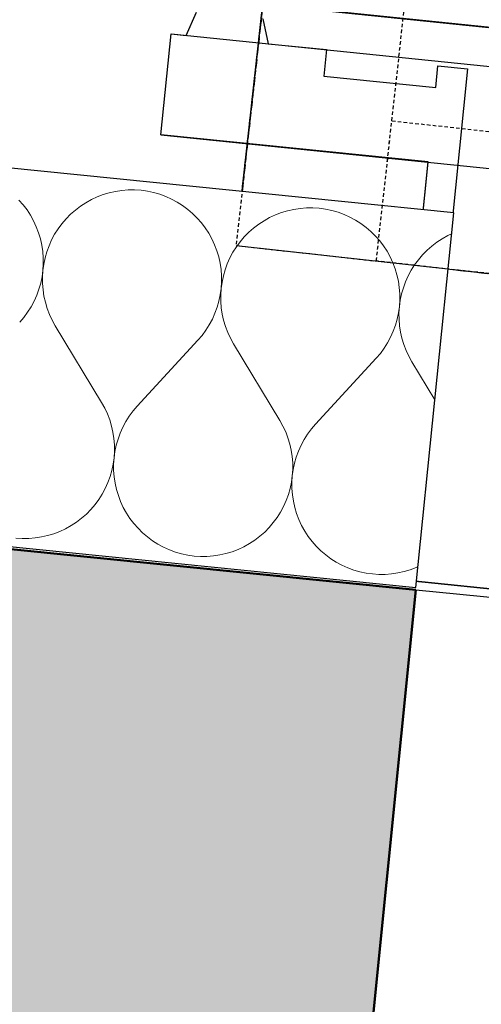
# Model space of a CAD drawing. Header units: millimetres. Extents: x -25972 to 4516, y -2839 to 20217.
# Tile 99 of 114: x -14554 to -14357, y 9234 to 9652. Entities that reach past the tile are written whole.
import ezdxf

# ---------------------------------------------------------------- set-up
doc = ezdxf.new("R2010")
doc.units = ezdxf.units.MM
doc.header["$MEASUREMENT"] = 0
for name, pattern in [('Wipeout_Contour', [1000, 0, -1000]), ('Čerchovaná M', [4.5, 2.5, -0.85, 0.3, -0.85]), ('Čárkovaná S', [2.5, 1.5, -1])]:
    doc.linetypes.add(name, pattern=pattern)
for name, color, linetype in [('7._POHLED ZÁPADNÍ_1_3D prvky fasada nove', 7, 'Continuous'), ('7._POHLED ZÁPADNÍ_1_Konstrukce - nosné', 7, 'Continuous'), ('7._POHLED ZÁPADNÍ_1_Nové_3D prvky fasada nove', 7, 'Continuous'), ('7._POHLED ZÁPADNÍ_1_Nové_3D prvky model', 7, 'Continuous'), ('7._POHLED ZÁPADNÍ_1_Nové_Interiér - schodiště', 7, 'Continuous'), ('7._POHLED ZÁPADNÍ_1_Nové_Konstrukce - nosné', 7, 'Continuous'), ('7._POHLED ZÁPADNÍ_1_Nové_Otvory – Dveře', 7, 'Continuous'), ('7._POHLED ZÁPADNÍ_1_Nové_Výplně – Řezové', 7, 'Continuous'), ('7._POHLED ZÁPADNÍ_1_Nové_ZJEDNODUŠENÝ DVŮR', 7, 'Continuous'), ('7._POHLED ZÁPADNÍ_1_Výplně – Řezové', 7, 'Continuous')]:
    doc.layers.add(name, color=color, linetype=linetype)

# ---------------------------------------------------------------- blocks, each defined once
blk = doc.blocks.new('*X38', base_point=(-26739.77, -6860.77))
at = {"layer": '7._POHLED ZÁPADNÍ_1_Nové_Výplně – Řezové', "color": 21, "linetype": 'Continuous', "lineweight": 20, "true_color": 0xffaaaa}
for p, q in [((-14520.77, 9576.7), (-14523.24, 9575.56)), ((-14518.23, 9577.67), (-14520.77, 9576.7)), ((-14515.63, 9578.45), (-14518.23, 9577.67)), ((-14512.97, 9579.05), (-14515.63, 9578.45)), ((-14510.28, 9579.45), (-14512.97, 9579.05)), ((-14507.57, 9579.67), (-14510.28, 9579.45)), ((-14504.85, 9579.68), (-14507.57, 9579.67)), ((-14502.14, 9579.51), (-14504.85, 9579.68)), ((-14499.44, 9579.14), (-14502.14, 9579.51)), ((-14496.78, 9578.58), (-14499.44, 9579.14)), ((-14494.16, 9577.83), (-14496.78, 9578.58)), ((-14491.61, 9576.89), (-14494.16, 9577.83)), ((-14489.13, 9575.78), (-14491.61, 9576.89)), ((-14552.25, 9573.34), (-14554.05, 9575.39)), ((-14550.61, 9571.17), (-14552.25, 9573.34)), ((-14527.9, 9572.75), (-14530.07, 9571.1)), ((-14525.62, 9574.24), (-14527.9, 9572.75)), ((-14523.24, 9575.56), (-14525.62, 9574.24)), ((-14486.73, 9574.49), (-14489.13, 9575.78)), ((-14484.43, 9573.04), (-14486.73, 9574.49)), ((-14482.24, 9571.42), (-14484.43, 9573.04)), ((-14431.76, 9572.02), (-14434.48, 9571.81)), ((-14429.04, 9572.04), (-14431.76, 9572.02)), ((-14426.33, 9571.86), (-14429.04, 9572.04)), ((-14549.12, 9568.89), (-14550.61, 9571.17)), ((-14547.8, 9566.51), (-14549.12, 9568.89)), ((-14532.11, 9569.31), (-14534.02, 9567.37)), ((-14530.07, 9571.1), (-14532.11, 9569.31)), ((-14480.18, 9569.65), (-14482.24, 9571.42)), ((-14478.24, 9567.74), (-14480.18, 9569.65)), ((-14476.45, 9565.69), (-14478.24, 9567.74)), ((-14447.44, 9567.91), (-14449.82, 9566.59)), ((-14444.97, 9569.05), (-14447.44, 9567.91)), ((-14442.43, 9570.02), (-14444.97, 9569.05)), ((-14439.82, 9570.81), (-14442.43, 9570.02)), ((-14437.17, 9571.4), (-14439.82, 9570.81)), ((-14434.48, 9571.81), (-14437.17, 9571.4)), ((-14423.63, 9571.49), (-14426.33, 9571.86)), ((-14420.97, 9570.93), (-14423.63, 9571.49)), ((-14418.36, 9570.18), (-14420.97, 9570.93)), ((-14415.8, 9569.25), (-14418.36, 9570.18)), ((-14413.32, 9568.13), (-14415.8, 9569.25)), ((-14410.92, 9566.84), (-14413.32, 9568.13)), ((-14546.66, 9564.05), (-14547.8, 9566.51)), ((-14545.69, 9561.5), (-14546.66, 9564.05)), ((-14535.79, 9565.3), (-14537.4, 9563.11)), ((-14534.02, 9567.37), (-14535.79, 9565.3)), ((-14474.8, 9563.53), (-14476.45, 9565.69)), ((-14473.32, 9561.25), (-14474.8, 9563.53)), ((-14452.09, 9565.1), (-14454.26, 9563.46)), ((-14449.82, 9566.59), (-14452.09, 9565.1)), ((-14408.63, 9565.39), (-14410.92, 9566.84)), ((-14406.44, 9563.77), (-14408.63, 9565.39)), ((-14404.37, 9562), (-14406.44, 9563.77)), ((-14544.91, 9558.9), (-14545.69, 9561.5)), ((-14538.86, 9560.81), (-14540.14, 9558.42)), ((-14537.4, 9563.11), (-14538.86, 9560.81)), ((-14472, 9558.87), (-14473.32, 9561.25)), ((-14458.21, 9559.72), (-14459.98, 9557.65)), ((-14456.3, 9561.66), (-14458.21, 9559.72)), ((-14454.26, 9563.46), (-14456.3, 9561.66)), ((-14402.43, 9560.09), (-14404.37, 9562)), ((-14400.64, 9558.05), (-14402.43, 9560.09)), ((-14371.63, 9560.26), (-14374.01, 9558.94)), ((-14370.04, 9561), (-14371.63, 9560.26)), ((-14544.32, 9556.24), (-14544.91, 9558.9)), ((-14543.91, 9553.55), (-14544.32, 9556.24)), ((-14541.26, 9555.93), (-14542.19, 9553.38)), ((-14540.14, 9558.42), (-14541.26, 9555.93)), ((-14470.85, 9556.4), (-14472, 9558.87)), ((-14469.89, 9553.86), (-14470.85, 9556.4)), ((-14461.6, 9555.47), (-14463.05, 9553.17)), ((-14459.98, 9557.65), (-14461.6, 9555.47)), ((-14399, 9555.88), (-14400.64, 9558.05)), ((-14397.51, 9553.6), (-14399, 9555.88)), ((-14378.45, 9555.81), (-14380.5, 9554.01)), ((-14376.29, 9557.45), (-14378.45, 9555.81)), ((-14374.01, 9558.94), (-14376.29, 9557.45)), ((-14543.7, 9550.84), (-14543.91, 9553.55)), ((-14542.19, 9553.38), (-14542.94, 9550.76)), ((-14469.1, 9551.25), (-14469.89, 9553.86)), ((-14468.51, 9548.6), (-14469.1, 9551.25)), ((-14463.05, 9553.17), (-14464.34, 9550.77)), ((-14396.19, 9551.22), (-14397.51, 9553.6)), ((-14395.05, 9548.75), (-14396.19, 9551.22)), ((-14382.41, 9552.07), (-14384.18, 9550.01)), ((-14380.5, 9554.01), (-14382.41, 9552.07)), ((-14543.86, 9545.41), (-14543.69, 9548.12)), ((-14543.5, 9548.1), (-14543.86, 9545.41)), ((-14543.69, 9548.12), (-14543.7, 9550.84)), ((-14542.94, 9550.76), (-14543.5, 9548.1)), ((-14468.11, 9545.91), (-14468.51, 9548.6)), ((-14465.45, 9548.29), (-14466.38, 9545.73)), ((-14464.34, 9550.77), (-14465.45, 9548.29)), ((-14394.08, 9546.21), (-14395.05, 9548.75)), ((-14385.79, 9547.82), (-14387.25, 9545.52)), ((-14384.18, 9550.01), (-14385.79, 9547.82)), ((-14544.8, 9540.05), (-14544.24, 9542.71)), ((-14544.24, 9542.71), (-14543.86, 9545.41)), ((-14543.86, 9545.41), (-14544.04, 9542.69)), ((-14544.04, 9542.69), (-14544.02, 9539.97)), ((-14467.9, 9543.19), (-14468.11, 9545.91)), ((-14467.88, 9540.47), (-14467.9, 9543.19)), ((-14467.13, 9543.12), (-14467.69, 9540.45)), ((-14466.38, 9545.73), (-14467.13, 9543.12)), ((-14393.3, 9543.6), (-14394.08, 9546.21)), ((-14392.71, 9540.95), (-14393.3, 9543.6)), ((-14388.53, 9543.12), (-14389.65, 9540.64)), ((-14387.25, 9545.52), (-14388.53, 9543.12)), ((-14545.55, 9537.43), (-14544.8, 9540.05)), ((-14544.02, 9539.97), (-14543.81, 9537.26)), ((-14468.06, 9537.76), (-14467.88, 9540.47)), ((-14467.69, 9540.45), (-14468.06, 9537.76)), ((-14392.3, 9538.26), (-14392.71, 9540.95)), ((-14389.65, 9540.64), (-14390.58, 9538.08)), ((-14547.6, 9532.4), (-14546.49, 9534.88)), ((-14546.49, 9534.88), (-14545.55, 9537.43)), ((-14543.81, 9537.26), (-14543.4, 9534.57)), ((-14543.4, 9534.57), (-14542.8, 9531.91)), ((-14468.99, 9532.4), (-14468.43, 9535.06)), ((-14468.43, 9535.06), (-14468.06, 9537.76)), ((-14468.06, 9537.76), (-14468.23, 9535.04)), ((-14468.23, 9535.04), (-14468.21, 9532.32)), ((-14392.09, 9535.54), (-14392.3, 9538.26)), ((-14392.08, 9532.82), (-14392.09, 9535.54)), ((-14391.33, 9535.47), (-14391.89, 9532.81)), ((-14390.58, 9538.08), (-14391.33, 9535.47)), ((-14548.89, 9530), (-14547.6, 9532.4)), ((-14542.8, 9531.91), (-14542.02, 9529.31)), ((-14469.74, 9529.79), (-14468.99, 9532.4)), ((-14468.21, 9532.32), (-14468, 9529.61)), ((-14392.62, 9527.41), (-14392.25, 9530.11)), ((-14392.25, 9530.11), (-14392.43, 9527.39)), ((-14392.25, 9530.11), (-14392.08, 9532.82)), ((-14391.89, 9532.81), (-14392.25, 9530.11)), ((-14551.97, 9525.52), (-14550.35, 9527.71)), ((-14550.35, 9527.71), (-14548.89, 9530)), ((-14542.02, 9529.31), (-14541.05, 9526.77)), ((-14541.05, 9526.77), (-14539.9, 9524.3)), ((-14471.8, 9524.75), (-14470.68, 9527.23)), ((-14470.68, 9527.23), (-14469.74, 9529.79)), ((-14468, 9529.61), (-14467.59, 9526.92)), ((-14467.59, 9526.92), (-14467, 9524.27)), ((-14393.19, 9524.75), (-14392.62, 9527.41)), ((-14392.43, 9527.39), (-14392.41, 9524.67)), ((-14553.74, 9523.45), (-14551.97, 9525.52)), ((-14539.9, 9524.3), (-14538.58, 9521.92)), ((-14518.89, 9489.31), (-14538.58, 9521.92)), ((-14474.54, 9520.06), (-14473.09, 9522.36)), ((-14473.09, 9522.36), (-14471.8, 9524.75)), ((-14467, 9524.27), (-14466.21, 9521.66)), ((-14394.87, 9519.58), (-14393.94, 9522.14)), ((-14393.94, 9522.14), (-14393.19, 9524.75)), ((-14392.41, 9524.67), (-14392.19, 9521.96)), ((-14392.19, 9521.96), (-14391.79, 9519.27)), ((-14477.93, 9515.8), (-14476.16, 9517.87)), ((-14476.16, 9517.87), (-14474.54, 9520.06)), ((-14466.21, 9521.66), (-14465.24, 9519.12)), ((-14465.24, 9519.12), (-14464.09, 9516.65)), ((-14395.99, 9517.1), (-14394.87, 9519.58)), ((-14391.79, 9519.27), (-14391.19, 9516.62)), ((-14503.73, 9487.78), (-14477.93, 9515.8)), ((-14464.09, 9516.65), (-14462.77, 9514.28)), ((-14443.09, 9481.66), (-14462.77, 9514.28)), ((-14398.74, 9512.41), (-14397.28, 9514.71)), ((-14397.28, 9514.71), (-14395.99, 9517.1)), ((-14391.19, 9516.62), (-14390.4, 9514.01)), ((-14390.4, 9514.01), (-14389.43, 9511.47)), ((-14402.13, 9508.16), (-14400.36, 9510.22)), ((-14400.36, 9510.22), (-14398.74, 9512.41)), ((-14389.43, 9511.47), (-14388.29, 9509.01)), ((-14427.93, 9480.13), (-14402.13, 9508.16)), ((-14388.29, 9509.01), (-14386.96, 9506.63)), ((-14377.17, 9490.39), (-14386.96, 9506.63)), ((-14517.57, 9486.93), (-14518.89, 9489.31)), ((-14516.42, 9484.46), (-14517.57, 9486.93)), ((-14515.45, 9481.92), (-14516.42, 9484.46)), ((-14505.5, 9485.71), (-14507.12, 9483.52)), ((-14503.73, 9487.78), (-14505.5, 9485.71)), ((-14514.67, 9479.32), (-14515.45, 9481.92)), ((-14508.58, 9481.23), (-14509.87, 9478.83)), ((-14507.12, 9483.52), (-14508.58, 9481.23)), ((-14441.77, 9479.28), (-14443.09, 9481.66)), ((-14427.93, 9480.13), (-14429.7, 9478.06)), ((-14514.07, 9476.66), (-14514.67, 9479.32)), ((-14513.66, 9473.97), (-14514.07, 9476.66)), ((-14510.98, 9476.35), (-14511.92, 9473.8)), ((-14509.87, 9478.83), (-14510.98, 9476.35)), ((-14440.62, 9476.81), (-14441.77, 9479.28)), ((-14439.65, 9474.27), (-14440.62, 9476.81)), ((-14431.31, 9475.88), (-14432.77, 9473.58)), ((-14429.7, 9478.06), (-14431.31, 9475.88)), ((-14513.45, 9471.26), (-14513.66, 9473.97)), ((-14511.92, 9473.8), (-14512.67, 9471.18)), ((-14438.86, 9471.67), (-14439.65, 9474.27)), ((-14438.26, 9469.01), (-14438.86, 9471.67)), ((-14432.77, 9473.58), (-14434.06, 9471.18)), ((-14513.6, 9465.82), (-14513.43, 9468.54)), ((-14513.23, 9468.52), (-14513.6, 9465.82)), ((-14513.43, 9468.54), (-14513.45, 9471.26)), ((-14512.67, 9471.18), (-14513.23, 9468.52)), ((-14437.86, 9466.32), (-14438.26, 9469.01)), ((-14435.18, 9468.7), (-14436.11, 9466.15)), ((-14434.06, 9471.18), (-14435.18, 9468.7)), ((-14514.53, 9460.47), (-14513.97, 9463.13)), ((-14513.97, 9463.13), (-14513.6, 9465.82)), ((-14513.6, 9465.82), (-14513.78, 9463.11)), ((-14513.78, 9463.11), (-14513.77, 9460.39)), ((-14437.64, 9463.61), (-14437.86, 9466.32)), ((-14437.62, 9460.89), (-14437.64, 9463.61)), ((-14436.87, 9463.53), (-14437.43, 9460.87)), ((-14436.11, 9466.15), (-14436.87, 9463.53)), ((-14515.28, 9457.85), (-14514.53, 9460.47)), ((-14513.77, 9460.39), (-14513.56, 9457.68)), ((-14437.8, 9458.18), (-14437.62, 9460.89)), ((-14437.43, 9460.87), (-14437.8, 9458.18)), ((-14517.32, 9452.81), (-14516.21, 9455.3)), ((-14516.21, 9455.3), (-14515.28, 9457.85)), ((-14513.56, 9457.68), (-14513.15, 9454.99)), ((-14513.15, 9454.99), (-14512.56, 9452.33)), ((-14438.73, 9452.82), (-14438.17, 9455.48)), ((-14438.17, 9455.48), (-14437.8, 9458.18)), ((-14437.8, 9458.18), (-14437.98, 9455.46)), ((-14437.98, 9455.46), (-14437.96, 9452.74)), ((-14518.61, 9450.42), (-14517.32, 9452.81)), ((-14512.56, 9452.33), (-14511.78, 9449.73)), ((-14439.47, 9450.2), (-14438.73, 9452.82)), ((-14437.96, 9452.74), (-14437.75, 9450.03)), ((-14521.68, 9445.93), (-14520.07, 9448.12)), ((-14520.07, 9448.12), (-14518.61, 9450.42)), ((-14511.78, 9449.73), (-14510.81, 9447.18)), ((-14510.81, 9447.18), (-14509.66, 9444.72)), ((-14441.52, 9445.16), (-14440.41, 9447.65)), ((-14440.41, 9447.65), (-14439.47, 9450.2)), ((-14437.75, 9450.03), (-14437.35, 9447.34)), ((-14437.35, 9447.34), (-14436.75, 9444.68)), ((-14525.36, 9441.92), (-14523.45, 9443.86)), ((-14523.45, 9443.86), (-14521.68, 9445.93)), ((-14509.66, 9444.72), (-14508.35, 9442.34)), ((-14508.35, 9442.34), (-14506.86, 9440.06)), ((-14444.26, 9440.47), (-14442.81, 9442.77)), ((-14442.81, 9442.77), (-14441.52, 9445.16)), ((-14436.75, 9444.68), (-14435.97, 9442.08)), ((-14531.85, 9436.99), (-14529.57, 9438.48)), ((-14529.57, 9438.48), (-14527.4, 9440.13)), ((-14527.4, 9440.13), (-14525.36, 9441.92)), ((-14506.86, 9440.06), (-14505.22, 9437.89)), ((-14447.64, 9436.21), (-14445.88, 9438.28)), ((-14445.88, 9438.28), (-14444.26, 9440.47)), ((-14435.97, 9442.08), (-14435, 9439.53)), ((-14435, 9439.53), (-14433.86, 9437.07)), ((-14539.24, 9433.56), (-14536.69, 9434.53)), ((-14536.69, 9434.53), (-14534.23, 9435.67)), ((-14534.23, 9435.67), (-14531.85, 9436.99)), ((-14505.22, 9437.89), (-14503.42, 9435.84)), ((-14503.42, 9435.84), (-14501.49, 9433.93)), ((-14501.49, 9433.93), (-14499.42, 9432.16)), ((-14451.6, 9432.48), (-14449.55, 9434.27)), ((-14449.55, 9434.27), (-14447.64, 9436.21)), ((-14433.86, 9437.07), (-14432.54, 9434.69)), ((-14432.54, 9434.69), (-14431.06, 9432.41)), ((-14555.33, 9431.72), (-14552.62, 9431.55)), ((-14552.62, 9431.55), (-14549.9, 9431.56)), ((-14549.9, 9431.56), (-14547.19, 9431.78)), ((-14547.19, 9431.78), (-14544.5, 9432.18)), ((-14544.5, 9432.18), (-14541.84, 9432.78)), ((-14541.84, 9432.78), (-14539.24, 9433.56)), ((-14499.42, 9432.16), (-14497.23, 9430.55)), ((-14497.23, 9430.55), (-14494.93, 9429.09)), ((-14456.04, 9429.35), (-14453.76, 9430.83)), ((-14453.76, 9430.83), (-14451.6, 9432.48)), ((-14431.06, 9432.41), (-14429.41, 9430.24)), ((-14429.41, 9430.24), (-14427.62, 9428.2)), ((-14494.93, 9429.09), (-14492.54, 9427.8)), ((-14492.54, 9427.8), (-14490.06, 9426.69)), ((-14490.06, 9426.69), (-14487.5, 9425.75)), ((-14487.5, 9425.75), (-14484.89, 9425)), ((-14466.04, 9425.13), (-14463.43, 9425.91)), ((-14463.43, 9425.91), (-14460.89, 9426.88)), ((-14460.89, 9426.88), (-14458.42, 9428.03)), ((-14458.42, 9428.03), (-14456.04, 9429.35)), ((-14427.62, 9428.2), (-14425.68, 9426.28)), ((-14425.68, 9426.28), (-14423.61, 9424.52)), ((-14484.89, 9425), (-14482.22, 9424.44)), ((-14482.22, 9424.44), (-14479.53, 9424.07)), ((-14479.53, 9424.07), (-14476.81, 9423.9)), ((-14476.81, 9423.9), (-14474.09, 9423.92)), ((-14474.09, 9423.92), (-14471.38, 9424.13)), ((-14471.38, 9424.13), (-14468.69, 9424.53)), ((-14468.69, 9424.53), (-14466.04, 9425.13)), ((-14423.61, 9424.52), (-14421.43, 9422.9)), ((-14421.43, 9422.9), (-14419.13, 9421.44)), ((-14419.13, 9421.44), (-14416.73, 9420.15)), ((-14416.73, 9420.15), (-14414.25, 9419.04)), ((-14414.25, 9419.04), (-14411.7, 9418.11)), ((-14411.7, 9418.11), (-14409.08, 9417.36)), ((-14409.08, 9417.36), (-14406.42, 9416.79)), ((-14392.88, 9416.88), (-14390.23, 9417.48)), ((-14390.23, 9417.48), (-14387.63, 9418.26)), ((-14387.63, 9418.26), (-14385.08, 9419.23)), ((-14385.08, 9419.23), (-14384.31, 9419.59)), ((-14406.42, 9416.79), (-14403.72, 9416.43)), ((-14403.72, 9416.43), (-14401.01, 9416.25)), ((-14401.01, 9416.25), (-14398.29, 9416.27)), ((-14398.29, 9416.27), (-14395.58, 9416.48)), ((-14395.58, 9416.48), (-14392.88, 9416.88))]:
    blk.add_line(p, q, dxfattribs=at)

msp = doc.modelspace()

# ---------------------------------------------------------------- linework, layer by layer
at = {"layer": '7._POHLED ZÁPADNÍ_1_Nové_3D prvky model', "color": 1, "linetype": 'Čerchovaná M', "lineweight": 25, "flags": 128}
msp.add_lwpolyline([(-14361.21, 10462.51), (-14461.71, 9556.06), (-13173.6, 9413.25), (-13073.1, 10319.69)], close=True, dxfattribs=at)
at = {"layer": '7._POHLED ZÁPADNÍ_1_Nové_Interiér - schodiště', "color": 1, "linetype": 'Continuous', "lineweight": 25}
for p, q in [((-14460.38, 9567.99), (-14361.21, 10462.51)), ((-14460.38, 9567.99), (-17054.49, 9855.61)), ((-17055.81, 9843.68), (-14461.71, 9556.06)), ((-14748.62, 9599.95), (-14460.38, 9567.99)), ((-14461.71, 9556.06), (-14460.38, 9567.99))]:
    msp.add_line(p, q, dxfattribs=at)
at = {"layer": '7._POHLED ZÁPADNÍ_1_Nové_Interiér - schodiště', "color": 1, "linetype": 'Čerchovaná M', "lineweight": 25, "flags": 128}
msp.add_lwpolyline([(-14634.33, 10492.79), (-14733.51, 9598.27), (-14460.38, 9567.99), (-14361.21, 10462.51)], close=True, dxfattribs=at)
at = {"layer": '7._POHLED ZÁPADNÍ_1_Nové_ZJEDNODUŠENÝ DVŮR', "color": 1, "linetype": 'Continuous', "lineweight": 25, "flags": 128}
for points in [[(-14469.21, 9660.67), (-13333.97, 9544.36)], [(-14458.46, 9659.58), (-13901.59, 9602.51)], [(-14482.89, 9645.34), (-14478.54, 9655.23)], [(-14482.89, 9645.34), (-14478.54, 9655.23)], [(-14450.4, 9652.39), (-14448.11, 9641.83)], [(-14493.71, 9603.12), (-14489.38, 9646)], [(-14493.71, 9603.12), (-14489.38, 9646)], [(-14489.38, 9646), (-14482.89, 9645.34)], [(-14489.38, 9646), (-13317.13, 9525.96)], [(-14448.11, 9641.83), (-14423.28, 9639.33)], [(-14423.28, 9639.33), (-14424.42, 9628.01)], [(-14363.24, 9631.1), (-14385.2, 9413.44)], [(-14376.82, 9623.21), (-14375.9, 9632.38)], [(-14375.9, 9632.38), (-14363.24, 9631.1)], [(-14424.42, 9628.01), (-14376.82, 9623.21)], [(-14380.01, 9591.65), (-14493.71, 9603.12)], [(-14493.71, 9603.12), (-13321.46, 9483.08)], [(-14397.86, 9414.72), (-14380.01, 9591.65)], [(-14397.86, 9414.72), (-14380.03, 9591.48)], [(-14385.2, 9413.44), (-14397.86, 9414.72)], [(-14397.86, 9414.72), (-13453.01, 9317.62)], [(-13465.67, 9318.9), (-14397.86, 9414.72)]]:
    msp.add_lwpolyline(points, dxfattribs=at)

# ---------------------------------------------------------------- next in the draw order: wipeouts: each hides what was drawn before it
at = {"color": 254, "linetype": 'Wipeout_Contour', "lineweight": 0, "ltscale": 91120.356399}
msp.add_wipeout([(-16226.99, 9656.85), (-16233.01, 9597.15), (-14385.2, 9410.73), (-14369.14, 9569.92), (-16216.95, 9756.34)], dxfattribs=at).dxf.layer = '7._POHLED ZÁPADNÍ_1_Nové_Výplně – Řezové'

# ---------------------------------------------------------------- next in the draw order: hatches: boundary and pattern name
at = {"layer": '7._POHLED ZÁPADNÍ_1_Výplně – Řezové', "linetype": 'Continuous', "lineweight": 13}
msp.add_hatch(color=254, dxfattribs=at).paths.add_polyline_path([(-15864.05, 9055.6), (-14435.11, 8912.26), (-14385.2, 9409.76), (-15814.15, 9553.1)])

# ---------------------------------------------------------------- next in the draw order: linework, layer by layer
at = {"layer": '7._POHLED ZÁPADNÍ_1_Konstrukce - nosné', "color": 7, "linetype": 'Continuous', "lineweight": 50}
msp.add_line((-14413.65, 9126.19), (-14385.2, 9409.76), dxfattribs=at)
at = {"layer": '7._POHLED ZÁPADNÍ_1_Konstrukce - nosné', "color": 7, "linetype": 'Continuous', "lineweight": 50, "flags": 128}
msp.add_lwpolyline([(-14385.2, 9409.76), (-15814.15, 9553.1)], dxfattribs=at)
at = {"layer": '7._POHLED ZÁPADNÍ_1_Nové_3D prvky fasada nove', "color": 1, "linetype": 'Čárkovaná S', "lineweight": 25}
for p, q in [((-14361.21, 10462.51), (-14461.71, 9556.06)), ((-14402.07, 9549.45), (-14301.57, 10455.9)), ((-14402.07, 9549.45), (-14395.46, 9609.09)), ((-14395.46, 9609.09), (-13226.62, 9479.49)), ((-14461.71, 9556.06), (-14402.07, 9549.45)), ((-13233.23, 9419.86), (-14402.07, 9549.45))]:
    msp.add_line(p, q, dxfattribs=at)
at = {"layer": '7._POHLED ZÁPADNÍ_1_Nové_3D prvky fasada nove', "color": 1, "linetype": 'Continuous', "lineweight": 25}
msp.add_line((-14461.71, 9556.06), (-13161.88, 9411.95), dxfattribs=at)
at = {"layer": '7._POHLED ZÁPADNÍ_1_Nové_Konstrukce - nosné', "color": 1, "linetype": 'Continuous', "lineweight": 25}
msp.add_line((-14385.2, 9410.73), (-14369.14, 9569.92), dxfattribs=at)
at = {"layer": '7._POHLED ZÁPADNÍ_1_Nové_Konstrukce - nosné', "color": 1, "linetype": 'Continuous', "lineweight": 25, "flags": 128}
for points in [[(-14369.14, 9569.92), (-16216.95, 9756.34)], [(-16233.01, 9597.15), (-14385.2, 9410.73)]]:
    msp.add_lwpolyline(points, dxfattribs=at)
at = {"layer": '7._POHLED ZÁPADNÍ_1_Nové_Otvory – Dveře', "color": 1, "linetype": 'Continuous', "lineweight": 25}
for p, q in [((-14385.2, 9410.73), (-14369.14, 9569.92)), ((-14413.65, 9126.19), (-14385.2, 9409.76)), ((-14385.2, 9409.76), (-13439.95, 9314.95))]:
    msp.add_line(p, q, dxfattribs=at)

# ---------------------------------------------------------------- next in the draw order: block references
at = {"layer": '7._POHLED ZÁPADNÍ_1_3D prvky fasada nove', "color": 9, "linetype": 'Continuous', "lineweight": 13}
msp.add_blockref('*X38', (-26739.77, -6860.77), dxfattribs=at)

doc.saveas('drawing.dxf')
